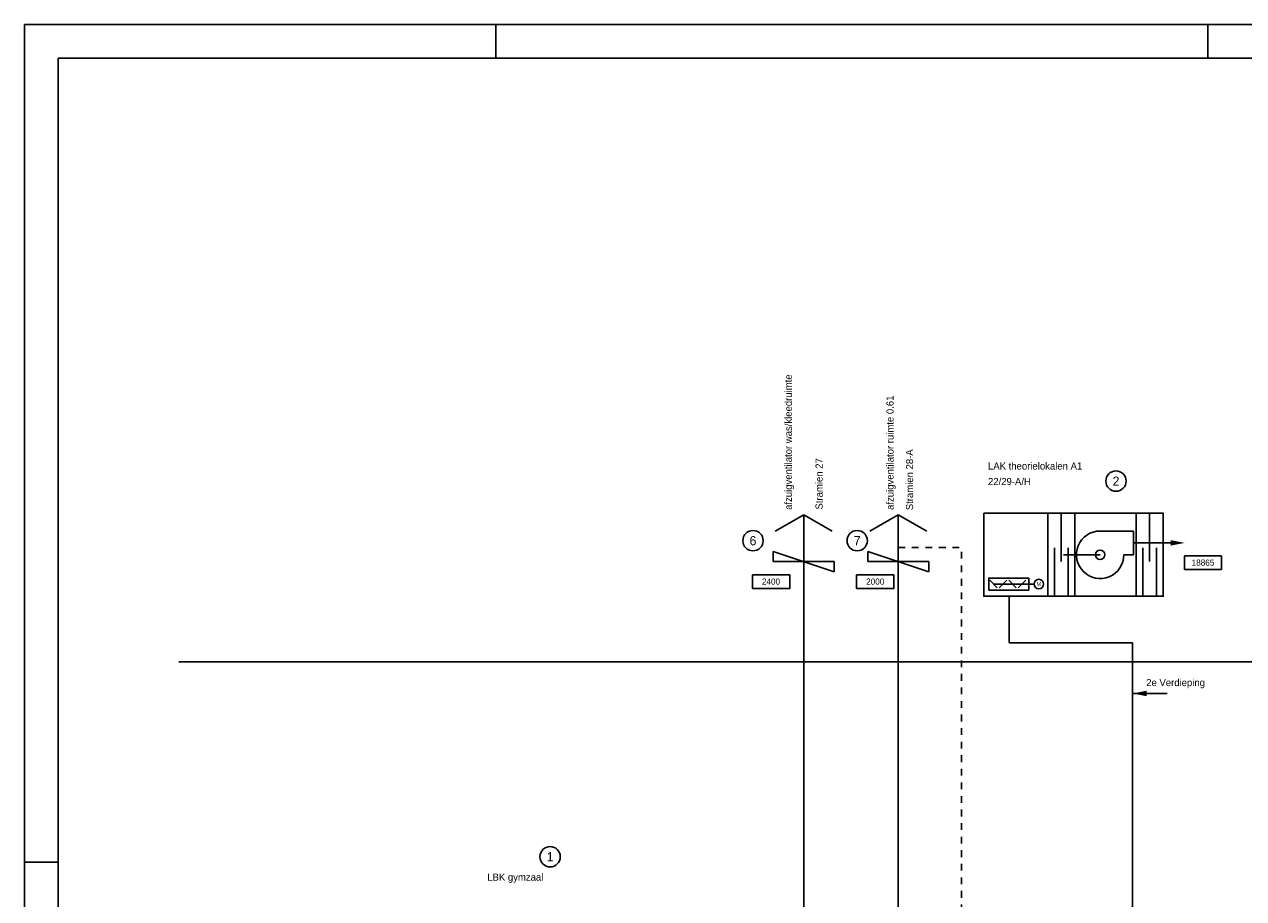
# Model space of a CAD drawing. Extents: x 0 to 1189, y 0 to 841.
# Tile 5 of 27: x 0 to 360, y 583 to 841. Entities that reach past the tile are written whole.
import ezdxf
from ezdxf.enums import TextEntityAlignment as Align

# ---------------------------------------------------------------- set-up
doc = ezdxf.new("R2010")
doc.units = 0
doc.linetypes.add('STABI22', pattern=[4, 2, -2])
doc.layers.get('0').update_dxf_attribs({"linetype": 'CONTINUOUS'})
for name, color, linetype in [('00KAD025', 2, 'CONTINUOUS'), ('00KAD070', 5, 'CONTINUOUS'), ('BL$8----_TEKST', 7, 'CONTINUOUS'), ('WL$1----', 3, 'CONTINUOUS'), ('WL561---', 4, 'CONTINUOUS'), ('WL570---_TOEVOER', 3, 'CONTINUOUS'), ('WM561---', 1, 'CONTINUOUS')]:
    doc.layers.add(name, color=color, linetype=linetype)
doc.styles.add('BURO-018', font='BUROFONT.shx', dxfattribs={"height": 1.8})
doc.styles.add('BURO-025', font='BUROFONT.shx', dxfattribs={"height": 2.5})

# ---------------------------------------------------------------- blocks, each defined once
blk = doc.blocks.new('2322615')
at = {"color": 0, "linetype": 'CONTINUOUS'}
for p, q in [((-2.5, -7.5), (2.5, 7.5)), ((0, 7.5), (2.5, 7.5)), ((0, 7.5), (0, -7.5)), ((0, -7.5), (-2.5, -7.5))]:
    blk.add_line(p, q, dxfattribs=at)
at = {"color": 0, "linetype": 'CONTINUOUS', "style": 'BURO-018', "flags": 1}
blk.add_attdef('W_ID', (0, 0), '', height=1.8, dxfattribs=at)
blk = doc.blocks.new('2322618')
at = {"color": 0, "linetype": 'CONTINUOUS'}
for p in [(-7, 7), (7, 7)]:
    blk.add_line(p, (0, 11.04), dxfattribs=at)
blk = doc.blocks.new('30486013')
at = {"color": 0, "linetype": 'CONTINUOUS'}
blk.add_circle((0, 0), 2, dxfattribs=at)
at = {"color": 0, "linetype": 'CONTINUOUS', "style": 'BURO-018', "flags": 1}
blk.add_attdef('CV_MATCODE', (0, 0), '', height=1.8, dxfattribs=at)
blk = doc.blocks.new('3048601')
at = {"color": 0, "linetype": 'CONTINUOUS'}
blk.add_circle((0, 0), 2, dxfattribs=at)
at = {"color": 0, "linetype": 'CONTINUOUS', "style": 'BURO-018', "flags": 1}
blk.add_attdef('CV_MATCODE', (0, 0), '', height=1.8, dxfattribs=at)
blk = doc.blocks.new('AL-RNR')
at = {"color": 0, "linetype": 'CONTINUOUS'}
for p, q in [((-5.5, 2), (5.5, 2)), ((-5.5, -2), (-5.5, 2)), ((5.5, -2), (5.5, 2)), ((-5.5, -2), (5.5, -2))]:
    blk.add_line(p, q, dxfattribs=at)

msp = doc.modelspace()

# ---------------------------------------------------------------- hatches: boundary and pattern name
at = {"layer": 'WL570---_TOEVOER', "linetype": 'CONTINUOUS'}
for points in [[(338.04, 688.94), (342.16, 688.12), (338.04, 687.3), (338.04, 688.12)], [(331.03, 642.9), (326.91, 643.72), (331.03, 644.55), (331.03, 643.72)]]:
    msp.add_hatch(color=6, dxfattribs=at).paths.add_polyline_path(points)

# ---------------------------------------------------------------- linework, layer by layer
at = {"layer": '00KAD025', "linetype": 'CONTINUOUS'}
msp.add_line((0, 594), (10, 594), dxfattribs=at)
at = {"layer": '00KAD070', "linetype": 'CONTINUOUS'}
for p, q in [((1179, 831), (10, 831)), ((10, 831), (10, 10))]:
    msp.add_line(p, q, dxfattribs=at)
at = {"layer": 'BL$8----_TEKST', "color": 7}
msp.add_lwpolyline([(282.93, 696.87), (282.93, 672.37), (335.85, 672.37), (335.85, 696.87)], close=True, dxfattribs=at)
at = {"layer": 'WL561---', "color": 6}
for p, q in [((229.85, 696.39), (229.85, 311.11)), ((257.72, 696.39), (257.72, 311.11)), ((290.47, 658.63), (290.47, 672.37)), ((290.47, 658.63), (326.76, 658.63))]:
    msp.add_line(p, q, dxfattribs=at)
at = {"layer": 'WL561---', "color": 1}
for p, q in [((301.81, 672.37), (301.81, 696.87)), ((305.81, 682.62), (305.81, 696.87)), ((309.81, 672.37), (309.81, 696.87)), ((327.85, 672.37), (327.85, 696.87)), ((331.85, 682.62), (331.85, 696.87)), ((303.81, 672.37), (303.81, 686.62)), ((307.81, 672.37), (307.81, 686.62)), ((329.85, 672.37), (329.85, 686.62)), ((333.85, 672.37), (333.85, 686.62))]:
    msp.add_line(p, q, dxfattribs=at)
at = {"layer": 'WL561---', "color": 8, "linetype": 'CONTINUOUS'}
msp.add_line((45.54, 653.07), (1169.98, 653.07), dxfattribs=at)
at = {"layer": 'WL561---', "color": 3}
msp.add_lwpolyline([(327.06, 691.62), (317.26, 691.62, 2.414214), (324.26, 684.62), (327.06, 684.62)], format="xyb", close=True, dxfattribs=at)
msp.add_circle((317.26, 684.62), 1.4, dxfattribs=at)
at = {"layer": 'WL570---_TOEVOER'}
for p, q in [((1189, 841), (0, 841)), ((0, 841), (0, 0)), ((139, 831), (139, 841)), ((349, 831), (349, 841)), ((284.69, 677.09), (286.91, 674.86)), ((289.71, 677.09), (287.49, 674.86)), ((290.29, 677.09), (292.51, 674.86)), ((295.31, 677.09), (293.09, 674.86)), ((285.8, 675.98), (297.78, 675.98))]:
    msp.add_line(p, q, dxfattribs=at)
at = {"layer": 'WL570---_TOEVOER', "color": 6, "linetype": 'CONTINUOUS'}
for p, q in [((326.98, 688.13), (338.35, 688.13)), ((338.35, 688.13), (338.38, 688.13)), ((317.26, 684.62), (306.45, 684.62)), ((326.76, 304.21), (326.76, 658.63)), ((326.76, 643.72), (336.99, 643.72))]:
    msp.add_line(p, q, dxfattribs=at)
at = {"layer": 'WL570---_TOEVOER'}
msp.add_lwpolyline([(284.4, 674.23), (296.2, 674.23), (296.2, 677.73), (284.4, 677.73)], close=True, dxfattribs=at)
at = {"layer": 'WM561---', "color": 1, "linetype": 'STABI22'}
for p in [(257.72, 686.72), (276.37, 319.49)]:
    msp.add_line(p, (276.37, 686.72), dxfattribs=at)

# ---------------------------------------------------------------- block references
at = {"layer": 'BL$8----_TEKST', "color": 7}
ref = msp.add_blockref('3048601', (321.93, 706.34), dxfattribs=dict(at, xscale=1.5, yscale=1.5, zscale=1.5))
ref.add_attrib('CV_TEXT1', '2', dxfattribs={"layer": '0', "color": 1, "linetype": 'CONTINUOUS', "height": 2.7, "style": 'BURO-018'}).set_placement((321.93, 706.34), align=Align.MIDDLE)
ref = msp.add_blockref('3048601', (214.88, 688.77), dxfattribs=dict(at, xscale=1.5, yscale=1.5, zscale=1.5))
ref.add_attrib('CV_TEXT1', '6', dxfattribs={"layer": '0', "color": 1, "linetype": 'CONTINUOUS', "height": 2.7, "style": 'BURO-018'}).set_placement((214.88, 688.77), align=Align.MIDDLE)
ref = msp.add_blockref('3048601', (245.61, 688.77), dxfattribs=dict(at, xscale=1.5, yscale=1.5, zscale=1.5))
ref.add_attrib('CV_TEXT1', '7', dxfattribs={"layer": '0', "color": 1, "linetype": 'CONTINUOUS', "height": 2.7, "style": 'BURO-018'}).set_placement((245.61, 688.77), align=Align.MIDDLE)
ref = msp.add_blockref('AL-RNR', (347.6, 682.31), dxfattribs=at)
ref.add_attrib('AL_RNR', '18865', dxfattribs={"layer": '0', "color": 0, "linetype": 'CONTINUOUS', "height": 1.8, "style": 'BURO-018'}).set_placement((347.6, 682.31), align=Align.MIDDLE)
ref = msp.add_blockref('AL-RNR', (220.2, 676.72), dxfattribs=at)
ref.add_attrib('AL_RNR', '2400', dxfattribs={"layer": '0', "color": 0, "linetype": 'CONTINUOUS', "height": 1.8, "style": 'BURO-018'}).set_placement((220.2, 676.72), align=Align.MIDDLE)
ref = msp.add_blockref('AL-RNR', (250.93, 676.72), dxfattribs=at)
ref.add_attrib('AL_RNR', '2000', dxfattribs={"layer": '0', "color": 0, "linetype": 'CONTINUOUS', "height": 1.8, "style": 'BURO-018'}).set_placement((250.93, 676.72), align=Align.MIDDLE)
ref = msp.add_blockref('3048601', (155.05, 595.59), dxfattribs=dict(at, xscale=1.5, yscale=1.5, zscale=1.5))
ref.add_attrib('CV_TEXT1', '1', dxfattribs={"layer": '0', "color": 1, "linetype": 'CONTINUOUS', "height": 2.7, "style": 'BURO-018'}).set_placement((155.05, 595.59), align=Align.MIDDLE)
at = {"layer": 'WL$1----', "color": 3, "xscale": 1.2, "yscale": 1.2, "zscale": 1.2}
for p in [(229.85, 683.14), (257.72, 683.14)]:
    msp.add_blockref('2322618', p, dxfattribs=at)
at = {"layer": 'WL$1----', "color": 3, "xscale": 1.2, "yscale": 1.2, "zscale": 1.2, "rotation": 270}
for p in [(229.85, 682.6), (257.72, 682.6)]:
    msp.add_blockref('2322615', p, dxfattribs=at)
at = {"layer": 'WL570---_TOEVOER'}
ref = msp.add_blockref('30486013', (299.18, 675.98), dxfattribs=dict(at, xscale=0.7000000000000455, yscale=0.7000000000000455, zscale=0.7))
ref.add_attrib('CV_TEXT1', 'M', dxfattribs={"layer": '0', "color": 1, "height": 1.26, "style": 'BURO-018'}).set_placement((299.18, 675.98), align=Align.MIDDLE)

# ---------------------------------------------------------------- texts
at = {"layer": 'BL$8----_TEKST', "color": 7, "style": 'BURO-025'}
for s, p in [('afzuigventilator was/kleedruimte', (226.34, 697.84)), ('afzuigventilator ruimte 0.61', (256.34, 697.84)), ('Stramien 28-A', (262.1, 697.76)), ('Stramien 27', (235.42, 697.96))]:
    msp.add_text(s, height=2.1, rotation=90, dxfattribs=at).set_placement(p)
for s, p in [('LAK theorielokalen A1', (284.19, 709.74)), ('22/29-A/H', (284.19, 705.18)), ('2e Verdieping', (330.85, 645.89)), ('LBK gymzaal', (136.51, 588.53))]:
    msp.add_text(s, height=2.1, dxfattribs=at).set_placement(p)

doc.saveas('drawing.dxf')
